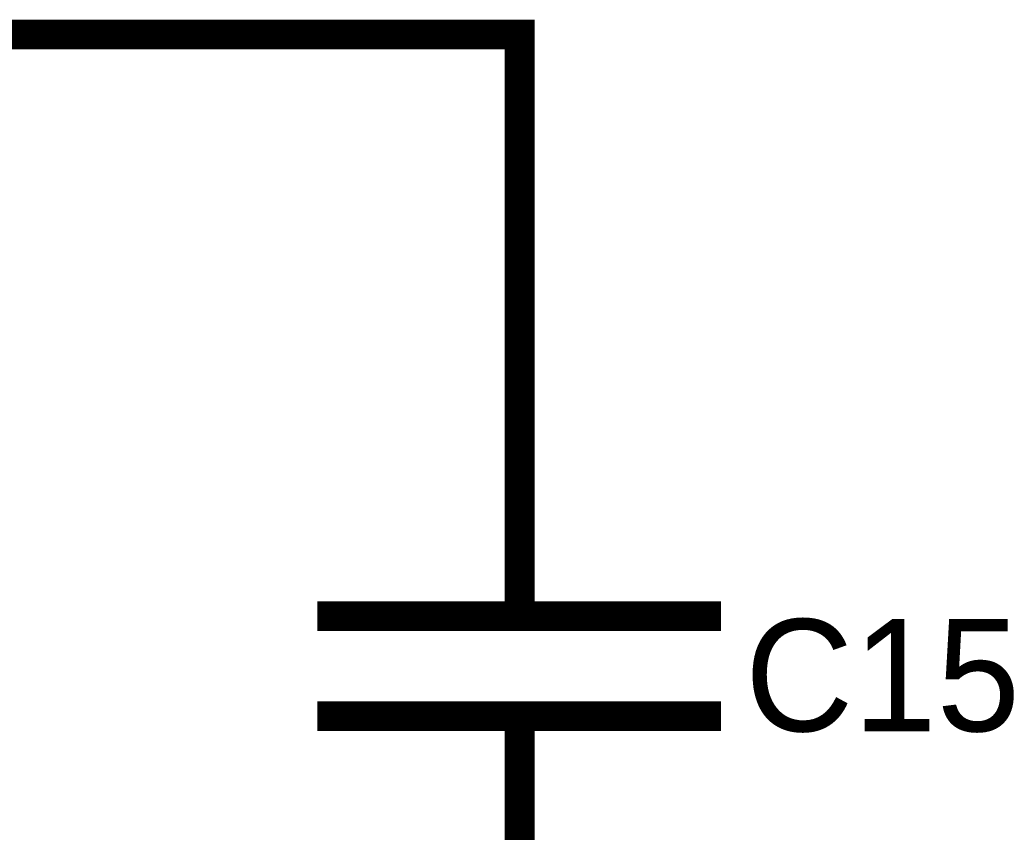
# Model space of a CAD drawing. Header units: inches. Extents: x 0 to 17, y 0 to 11.
# Tile 49 of 114: x 2.853 to 3.243, y 7.934 to 8.256. Entities that reach past the tile are written whole.
import ezdxf

# ---------------------------------------------------------------- set-up
doc = ezdxf.new("R2010")
doc.units = ezdxf.units.IN
doc.header["$MEASUREMENT"] = 0
doc.layers.add('Sheet', color=255, linetype='Continuous')

msp = doc.modelspace()

# ---------------------------------------------------------------- linework, layer by layer
at = {"layer": 'Sheet'}
for points in [[(2.6507, 8.25, 0.0118, 0.0118, 0), (3.05072, 8.25, 0.0118, 0.0118, 0), (3.05072, 8.14969, 0.0118, 0.0118, 0)], [(3.05072, 8.04978, 0.0118, 0.0118, 0), (3.05072, 8.14969, 0.0118, 0.0118, 0)], [(3.05072, 8.04978, 0.0118, 0.0118, 0), (3.05072, 8.01964, 0.0118, 0.0118, 0)], [(2.97064, 8.01964, 0.0118, 0.0118, 0), (3.13041, 8.01964, 0.0118, 0.0118, 0)], [(2.97064, 7.98, 0.0118, 0.0118, 0), (3.13041, 7.98, 0.0118, 0.0118, 0)], [(3.05072, 7.94986, 0.0118, 0.0118, 0), (3.05072, 7.98, 0.0118, 0.0118, 0)], [(3.05072, 7.94986, 0.0118, 0.0118, 0), (3.05072, 7.84995, 0.0118, 0.0118, 0)]]:
    msp.add_lwpolyline(points, format="xyseb", dxfattribs=at)

# ---------------------------------------------------------------- texts
msp.add_text('C15', height=0.044406, dxfattribs=at).set_placement((3.13993, 7.97405))

doc.saveas('drawing.dxf')
